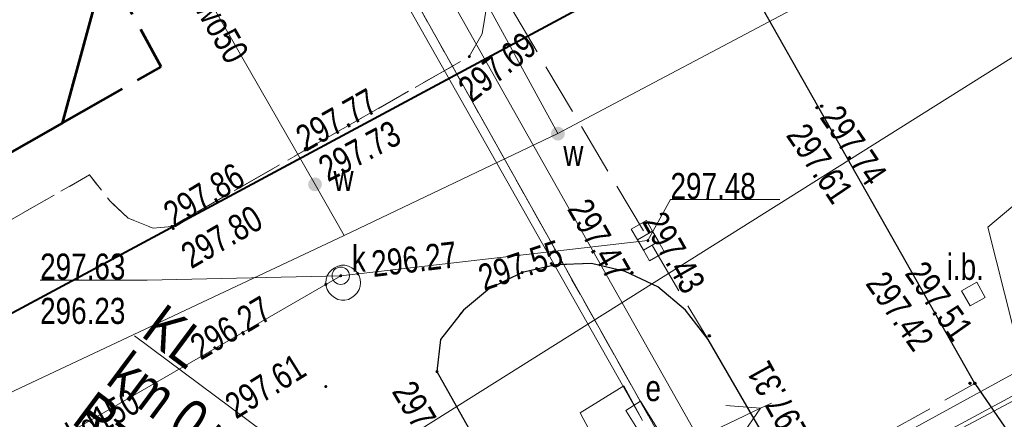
# Model space of a CAD drawing. Header units: metres. Extents: x 7437415 to 7437762, y 5556624 to 5556902.
# Tile 35 of 41: x 7437663 to 7437691, y 5556780 to 5556792. Entities that reach past the tile are written whole.
import ezdxf

# ---------------------------------------------------------------- set-up
doc = ezdxf.new("R2010")
doc.units = ezdxf.units.M
doc.header["$MEASUREMENT"] = 0
for name, pattern in [('EGBU01-500', [1, 0.5, -0.5]), ('KTCR02-500', [1.5, 1, -0.5]), ('KTJZ01-500', [2, 1.5, -0.5]), ('mz2.0_0.5', [2.5, 2, -0.5])]:
    doc.linetypes.add(name, pattern=pattern)
doc.layers.get('0').update_dxf_attribs({"color": 250, "lineweight": 5})
for name, color, linetype, lineweight in [('D_opis trasy', 7, 'Continuous', 13), ('EGBB01', 250, 'Continuous', 5), ('EGBD03', 250, 'Continuous', 5), ('EGBU01', 250, 'Continuous', 5), ('inna budowla (punkt)', 7, 'Continuous', 5), ('inna budowla (punkt)-Atr17', 7, 'Continuous', 5), ('komora podziemna - przewód kanalizacyjny (powierzchnia)', 7, 'Continuous', 5), ('kratka ściekowa (punkt)', 7, 'Continuous', 5), ('KTCR02', 250, 'Continuous', 5), ('KTJZ01', 250, 'Continuous', 5), ('KTKR01', 250, 'Continuous', 5), ('MPZP', 250, 'Continuous', 5), ('nawis - blok budynku (powierzchnia)', 7, 'Continuous', 5), ('przewód elektroenergetyczny (linia)', 7, 'Continuous', 5), ('przewód elektroenergetyczny niskiego napięcia (linia) - symbol', 7, 'Continuous', 5), ('przewód kanalizacyjny (linia)', 7, 'Continuous', 5), ('przewód kanalizacyjny (linia)-Atr1', 7, 'Continuous', 5), ('przewód wodociągowy (linia)', 7, 'Continuous', 5), ('przewód wodociągowy (linia)-Atr1', 7, 'Continuous', 5), ('punkt o określonej wysokości (sieć kanalizacyjna)', 7, 'Continuous', 5), ('punkt o określonej wysokości (sieć kanalizacyjna)-Atr2', 7, 'Continuous', 5), ('punkt o określonej wysokości (sieć kanalizacyjna)-Atr3', 7, 'Continuous', 5), ('punkt wysokościowy naturalny', 7, 'Continuous', 5), ('punkt wysokościowy sztuczny', 7, 'Continuous', 5), ('RTPW01', 250, 'Continuous', 5), ('RTPW02', 250, 'Continuous', 5), ('rzedne dla projektanta', 250, 'Continuous', 5), ('SUPE_01', 250, 'Continuous', 5), ('SUPG_01', 250, 'Continuous', 5), ('SUPT_01', 250, 'Continuous', 5), ('SUPW_01', 250, 'Continuous', 5), ('SUUS25_W', 250, 'Continuous', 5), ('szafa elektroenergetyczna (punkt)', 7, 'Continuous', 5), ('szafa elektroenergetyczna (punkt)-Atr17', 7, 'Continuous', 5), ('właz okrągły - siec kanalizacyjna (punkt)', 7, 'Continuous', 5), ('właz okrągły - siec kanalizacyjna (punkt)-Atr17', 7, 'Continuous', 5), ('zasuwa - siec wodociągowa (punkt)', 7, 'Continuous', 5), ('zasuwa - siec wodociągowa (punkt)-Atr17', 7, 'Continuous', 5)]:
    doc.layers.add(name, color=color, linetype=linetype, lineweight=lineweight)
doc.styles.get("Standard").update_dxf_attribs({"font": 'txt.shx', "width": 0.75})
doc.styles.add('Style-Arial Narrow', font='ARIALN.TTF')
doc.linetypes.add('KTOK05_01-500', pattern='A,3.75,[13,dgnlstyle-rozp_2015.shx,S=0.002778,R=0,X=0,Y=0],3.75', length=7.5)

# ---------------------------------------------------------------- blocks, each defined once
blk = doc.blocks.new('IB12')
at = {"color": 0, "linetype": 'Continuous', "lineweight": 13, "ltscale": 10}
for p, q in [((-2.5, -2.5), (-2.5, 2.5)), ((-2.5, 2.5), (2.5, 2.5)), ((2.5, -2.5), (2.5, 2.5)), ((-2.5, -2.5), (2.5, -2.5))]:
    blk.add_line(p, q, dxfattribs=at)
blk = doc.blocks.new('PE04')
at = {"color": 0, "linetype": 'Continuous', "lineweight": 13, "ltscale": 10}
for p, q in [((46.5, 0), (37.84, 5)), ((6.5, 0), (0, 0)), ((6.5, 0), (16.5, 0)), ((16.5, 0), (26.5, 0)), ((26.5, 0), (36.5, 0)), ((36.5, 0), (46.5, 0)), ((46.5, 0), (37.84, -5)), ((46.5, 0), (50, 0))]:
    blk.add_line(p, q, dxfattribs=at)
blk = doc.blocks.new('US18')
at = {"color": 0, "linetype": 'Continuous', "lineweight": 13, "ltscale": 10}
for p, q in [((-5, -2.5), (-5, 2.5)), ((-5, 2.5), (5, 2.5)), ((5, -2.5), (5, 2.5)), ((-5, -2.5), (5, -2.5))]:
    blk.add_line(p, q, dxfattribs=at)
blk = doc.blocks.new('US22')
at = {"color": 0, "linetype": 'Continuous', "lineweight": 13, "ltscale": 10}
blk.add_circle((0, 0), 2.5, dxfattribs=at)
blk = doc.blocks.new('PW01')
at = {"layer": 'punkt wysokościowy naturalny', "linetype": 'Continuous', "lineweight": 13}
h = blk.add_hatch(color=0, dxfattribs=at)
edge = h.paths.add_edge_path()
edge.add_arc((0, 0), 0.45, 0, 360)
blk = doc.blocks.new('US05')
at = {"color": 0, "linetype": 'Continuous', "lineweight": 13, "ltscale": 10}
for p, q in [((-5.25, -2.5), (-5.25, 2.5)), ((-5.25, 2.5), (-1.75, 2.5)), ((-1.75, -2.5), (-1.75, 2.5)), ((-1.75, 2.5), (1.75, 2.5)), ((1.75, -2.5), (1.75, 2.5)), ((1.75, 2.5), (5.25, 2.5)), ((5.25, -2.5), (5.25, 2.5)), ((-5.25, -2.5), (-1.75, -2.5)), ((-1.75, -2.5), (1.75, -2.5)), ((1.75, -2.5), (5.25, -2.5))]:
    blk.add_line(p, q, dxfattribs=at)
blk = doc.blocks.new('US25')
at = {"linetype": 'Continuous', "lineweight": 0, "ltscale": 10}
h = blk.add_hatch(color=0, dxfattribs=at)
edge = h.paths.add_edge_path()
edge.add_arc((0, 0), 2, 0, 360)
blk = doc.blocks.new('PW02')
at = {"layer": 'punkt wysokościowy sztuczny', "linetype": 'Continuous', "lineweight": 13}
h = blk.add_hatch(color=0, dxfattribs=at)
edge = h.paths.add_edge_path()
edge.add_arc((0, 0), 0.45, 0, 360)
blk = doc.blocks.new('SUUS25')
at = {"layer": 'SUUS25_W', "linetype": 'Continuous', "lineweight": 0}
h = blk.add_hatch(color=250, dxfattribs=at)
edge = h.paths.add_edge_path()
edge.add_arc((0, 0), 0.2, 0, 360)

msp = doc.modelspace()

# ---------------------------------------------------------------- linework, layer by layer
at = {"layer": 'D_opis trasy', "flags": 128}
msp.add_lwpolyline([(7437684.009, 5556769.397), (7437666.301, 5556782.59)], dxfattribs=at)
at = {"layer": 'EGBB01', "color": 7, "linetype": 'Continuous', "lineweight": 53, "flags": 128}
for points in [[(7437665.47, 5556793.29), (7437664.22, 5556788.71)], [(7437664.22, 5556788.71), (7437655.78, 5556783.9)]]:
    msp.add_lwpolyline(points, dxfattribs=at)
at = {"layer": 'EGBD03', "color": 96, "linetype": 'Continuous', "lineweight": 13, "flags": 128}
for points in [[(7437669.449, 5556801.068), (7437683.04, 5556776.81)], [(7437683.04, 5556776.81), (7437717.56, 5556795.74)]]:
    msp.add_lwpolyline(points, dxfattribs=at)
at = {"layer": 'EGBU01', "color": 96, "linetype": 'EGBU01-500', "lineweight": 13, "flags": 128}
for points in [[(7437683.04, 5556776.81), (7437669.449, 5556801.068)], [(7437669.449, 5556801.068), (7437683.04, 5556776.81)]]:
    msp.add_lwpolyline(points, dxfattribs=at)
at = {"layer": 'komora podziemna - przewód kanalizacyjny (powierzchnia)', "color": 36, "linetype": 'Continuous', "lineweight": 13, "flags": 128}
msp.add_lwpolyline([(7437672.81, 5556784.12), (7437672.8, 5556784.02), (7437672.77, 5556783.92), (7437672.71, 5556783.83), (7437672.64, 5556783.75), (7437672.56, 5556783.69), (7437672.46, 5556783.64), (7437672.36, 5556783.62), (7437672.26, 5556783.62), (7437672.16, 5556783.64), (7437672.06, 5556783.69), (7437671.98, 5556783.75), (7437671.91, 5556783.83), (7437671.85, 5556783.92), (7437671.82, 5556784.02), (7437671.81, 5556784.12), (7437671.82, 5556784.22), (7437671.85, 5556784.32), (7437671.91, 5556784.41), (7437671.98, 5556784.49), (7437672.06, 5556784.55), (7437672.16, 5556784.6), (7437672.26, 5556784.62), (7437672.36, 5556784.62), (7437672.46, 5556784.6), (7437672.56, 5556784.55), (7437672.64, 5556784.49), (7437672.71, 5556784.41), (7437672.77, 5556784.32), (7437672.8, 5556784.22), (7437672.81, 5556784.12)], close=True, dxfattribs=at)
at = {"layer": 'KTCR02', "color": 7, "linetype": 'KTCR02-500', "lineweight": 13, "flags": 128}
msp.add_lwpolyline([(7437665.291, 5556798.891), (7437663.064, 5556797.724), (7437663.35, 5556797.22), (7437665.47, 5556793.29), (7437664.22, 5556788.71), (7437658.92, 5556785.68), (7437659.73, 5556784.21), (7437665.01, 5556787.22), (7437665.59, 5556786.48), (7437666.12, 5556785.98), (7437666.84, 5556785.69), (7437667.38, 5556785.74), (7437675.94, 5556790.63), (7437676.31, 5556791.28), (7437676.47, 5556792.28), (7437676.39, 5556793.29), (7437676.08, 5556794.25), (7437675.56, 5556795.12), (7437674.87, 5556795.84), (7437674.02, 5556796.41), (7437673.06, 5556796.76), (7437672.05, 5556796.87), (7437671.05, 5556796.77), (7437670.13, 5556796.38), (7437667.55, 5556794.96), (7437665.291, 5556798.891)], close=True, dxfattribs=at)
at = {"layer": 'KTJZ01', "color": 7, "linetype": 'KTJZ01-500', "lineweight": 13, "flags": 128}
msp.add_lwpolyline([(7437487.24, 5556665.88), (7437500.01, 5556668.65), (7437509.93, 5556671.34), (7437514.81, 5556672.66), (7437528.54, 5556677.57), (7437546.18, 5556685.08), (7437562.31, 5556693.39), (7437575.78, 5556700.17), (7437584.6, 5556705.2), (7437599.33, 5556712.79), (7437607.41, 5556717.03), (7437624.22, 5556725.75), (7437636.91, 5556731.79), (7437639.91, 5556733.3), (7437648.13, 5556737.1), (7437664.08, 5556744.94), (7437674.41, 5556750.47), (7437695.47, 5556762.01), (7437726.23, 5556778.98), (7437745.592, 5556790.579), (7437740.524, 5556799.89), (7437726.071, 5556794.065), (7437721.424, 5556793.261), (7437718.653, 5556793.684), (7437716.454, 5556794.853), (7437714.78, 5556796.65), (7437713.44, 5556798.18), (7437704.05, 5556814.76), (7437696.46, 5556806.77), (7437698.53, 5556806.84), (7437700.74, 5556806.26), (7437702.79, 5556804.94), (7437704.06, 5556803.16), (7437709.44, 5556793.77), (7437711.44, 5556790.12), (7437712.13, 5556787.63), (7437712.21, 5556785.35), (7437711.59, 5556783.66), (7437709.87, 5556781.76), (7437701.28, 5556777.09), (7437699.42, 5556776.48), (7437697.78, 5556776.19), (7437695.76, 5556776.41), (7437693.65, 5556777.51), (7437692.09, 5556778.89), (7437690.49, 5556781.22), (7437685.25, 5556778.28), (7437686.1, 5556775.03), (7437686.085, 5556773.72), (7437685.81, 5556772.51), (7437685.3, 5556771.32), (7437684.475, 5556769.98), (7437683.43, 5556768.68), (7437682.12, 5556767.23), (7437680.52, 5556765.9), (7437679.609, 5556765.424), (7437667.4, 5556758.73), (7437656.58, 5556752.94), (7437646.03, 5556747.24), (7437635.04, 5556741.31), (7437625.46, 5556735.97), (7437617.31, 5556731.03), (7437610.73, 5556727.32), (7437599.83, 5556721.28), (7437592.56, 5556717.41), (7437581.48, 5556711.39), (7437572.19, 5556706.38), (7437570.63, 5556705.57), (7437559.43, 5556699.57), (7437555.27, 5556697.37), (7437547.58, 5556693.6), (7437542.1, 5556690.99), (7437536.78, 5556688.64), (7437527.13, 5556684.56), (7437524.75, 5556685.69), (7437522.99, 5556687.15), (7437521.44, 5556689.45), (7437520.46, 5556691.39), (7437515.43, 5556689.51), (7437516.09, 5556686.202), (7437515.98, 5556684.5), (7437514.73, 5556681.38), (7437513.55, 5556680.28), (7437512.1, 5556679.32), (7437507.87, 5556678.13), (7437498.81, 5556675.82), (7437492.9, 5556674.29)], dxfattribs=at)
msp.add_lwpolyline([(7437651.362, 5556791.595), (7437643.343, 5556787.396), (7437648.19, 5556778.92), (7437655.57, 5556765.98), (7437663.42, 5556770.45), (7437676.91, 5556778.17), (7437675.01, 5556781.56), (7437675.11, 5556782.48), (7437675.77, 5556783.33), (7437676.52, 5556783.95), (7437677.46, 5556784.41), (7437678.43, 5556784.63), (7437679.46, 5556784.67), (7437680.43, 5556784.44), (7437681.37, 5556784), (7437682.16, 5556783.33), (7437682.81, 5556782.48), (7437676.39, 5556793.29), (7437676.47, 5556792.28), (7437676.31, 5556791.28), (7437675.94, 5556790.63), (7437669.49, 5556786.95), (7437667.38, 5556785.74), (7437666.84, 5556785.69), (7437666.12, 5556785.98), (7437665.59, 5556786.48), (7437665.01, 5556787.22), (7437659.73, 5556784.21), (7437660.45, 5556782.43), (7437660.37, 5556781.39), (7437659.91, 5556780.53), (7437659.17, 5556779.86), (7437658.32, 5556779.31), (7437657.39, 5556778.94), (7437656.43, 5556778.75), (7437655.43, 5556778.78), (7437654.49, 5556779.27), (7437654.02, 5556779.96), (7437653.79, 5556780.41), (7437650.9, 5556787.87), (7437650.22, 5556789.76), (7437651.87, 5556790.71), (7437651.362, 5556791.595)], close=True, dxfattribs=at)
at = {"layer": 'KTKR01', "color": 7, "linetype": 'Continuous', "lineweight": 30, "flags": 128}
for points in [[(7437690.49, 5556781.22), (7437684.4, 5556791.98), (7437683.5, 5556794.35), (7437683.35, 5556796.48), (7437684.07, 5556798.75), (7437685.41, 5556800.61), (7437687.18, 5556802.04), (7437694.04, 5556805.91), (7437696.46, 5556806.77), (7437698.53, 5556806.84), (7437700.74, 5556806.26), (7437702.79, 5556804.94), (7437704.06, 5556803.16), (7437709.44, 5556793.77)], [(7437690.49, 5556781.22), (7437692.09, 5556778.89), (7437693.65, 5556777.51), (7437695.76, 5556776.41), (7437697.78, 5556776.19), (7437699.42, 5556776.48), (7437701.28, 5556777.09), (7437709.87, 5556781.76), (7437711.59, 5556783.66), (7437712.21, 5556785.35), (7437712.13, 5556787.63), (7437711.44, 5556790.12), (7437709.44, 5556793.77)], [(7437685.25, 5556778.28), (7437682.81, 5556782.48), (7437682.16, 5556783.33), (7437681.37, 5556784), (7437680.43, 5556784.44), (7437679.46, 5556784.67), (7437678.43, 5556784.63), (7437677.46, 5556784.41), (7437676.52, 5556783.95), (7437675.77, 5556783.33), (7437675.11, 5556782.48), (7437675.01, 5556781.56), (7437676.91, 5556778.17), (7437663.42, 5556770.45), (7437655.57, 5556765.98), (7437650.54, 5556774.83), (7437648.19, 5556778.92), (7437643.343, 5556787.396)]]:
    msp.add_lwpolyline(points, dxfattribs=at)
at = {"layer": 'MPZP', "color": 212, "linetype": 'KTOK05_01-500', "lineweight": 40, "flags": 128}
msp.add_lwpolyline([(7437480.35, 5556702.039), (7437498.164, 5556705.138), (7437519.727, 5556710.673), (7437570.307, 5556733.919), (7437638.513, 5556770.222), (7437729.943, 5556819.329)], dxfattribs=at)
at = {"layer": 'nawis - blok budynku (powierzchnia)', "color": 7, "linetype": 'mz2.0_0.5', "lineweight": 53, "flags": 128}
msp.add_lwpolyline([(7437664.22, 5556788.71), (7437667.07, 5556790.33), (7437665.47, 5556793.29), (7437664.22, 5556788.71)], close=True, dxfattribs=at)
at = {"layer": 'przewód elektroenergetyczny (linia)', "color": 1, "linetype": 'Continuous', "lineweight": 13, "flags": 128}
for points in [[(7437669.175, 5556800.924), (7437680.92, 5556780.15)], [(7437680.12, 5556778.51), (7437679.13, 5556780.37), (7437680.39, 5556781.15), (7437680.92, 5556780.15)]]:
    msp.add_lwpolyline(points, dxfattribs=at)
at = {"layer": 'przewód kanalizacyjny (linia)', "color": 36, "linetype": 'Continuous', "lineweight": 13, "flags": 128}
msp.add_lwpolyline([(7437645.528, 5556788.539), (7437649.82, 5556781.43), (7437658.19, 5556776.21), (7437672.24, 5556784.32), (7437681.08, 5556785.33)], dxfattribs=at)
at = {"layer": 'przewód wodociągowy (linia)', "color": 5, "linetype": 'Continuous', "lineweight": 13, "flags": 128}
msp.add_lwpolyline([(7437672.34, 5556785.48), (7437671.5, 5556786.95), (7437664.8, 5556798.633)], dxfattribs=at)
at = {"layer": 'punkt o określonej wysokości (sieć kanalizacyjna)-Atr2', "color": 7, "flags": 128}
for points in [[(7437681.08, 5556785.33), (7437681.73, 5556786.51), (7437684.876, 5556786.51)], [(7437672.24, 5556784.32), (7437666.67, 5556784.19), (7437663.588, 5556784.19)]]:
    msp.add_lwpolyline(points, dxfattribs=at)
at = {"layer": 'rzedne dla projektanta', "color": 7, "linetype": 'Continuous', "lineweight": 40}
for centre in [(7437685.95, 5556789.16), (7437686.08, 5556789.2), (7437680.62, 5556784.41), (7437682.85, 5556782.59), (7437690.35, 5556781.22), (7437690.49, 5556781.22)]:
    msp.add_circle(centre, 0.0225, dxfattribs=at)
at = {"layer": 'SUPE_01', "color": 1, "linetype": 'Continuous', "lineweight": 13, "flags": 128}
for points in [[(7437670.79, 5556800.48), (7437682.36, 5556779.95), (7437681.168, 5556779.647)], [(7437682.36, 5556779.95), (7437684.24, 5556776.8), (7437692.06, 5556780.97), (7437690.86, 5556785.72), (7437695.24, 5556789.39), (7437696.68, 5556787.2), (7437700.07, 5556789.23)]]:
    msp.add_lwpolyline(points, dxfattribs=at)
at = {"layer": 'SUPG_01', "color": 52, "linetype": 'Continuous', "lineweight": 13, "flags": 128}
msp.add_lwpolyline([(7437732.989, 5556813.733), (7437728.61, 5556811.05), (7437696.05, 5556793.43), (7437665.38, 5556774.15), (7437624.73, 5556752.297)], dxfattribs=at)
at = {"layer": 'SUPT_01', "color": 30, "linetype": 'Continuous', "lineweight": 13, "flags": 128}
msp.add_lwpolyline([(7437624.834, 5556744.449), (7437654.2, 5556760.54), (7437665.43, 5556766.7), (7437672.97, 5556770.83), (7437672.97, 5556770.83), (7437705.49, 5556788.37), (7437705.49, 5556788.37), (7437729.04, 5556801.46), (7437729.04, 5556801.46), (7437737.403, 5556805.623)], dxfattribs=at)
at = {"layer": 'SUPW_01', "color": 5, "linetype": 'Continuous', "lineweight": 13}
msp.add_line((7437678.49, 5556788.41), (7437699.03, 5556799.31), dxfattribs=at)
at = {"layer": 'SUPW_01', "color": 5, "linetype": 'Continuous', "lineweight": 13, "flags": 128}
msp.add_lwpolyline([(7437624.519, 5556762.969), (7437672.34, 5556785.48), (7437678.49, 5556788.41), (7437671.106, 5556801.936)], dxfattribs=at)

# ---------------------------------------------------------------- block references
at = {"layer": 'inna budowla (punkt)', "color": 7, "linetype": 'Continuous', "lineweight": 13, "xscale": 0.1, "yscale": 0.1, "zscale": 0.1, "rotation": 29.671}
msp.add_blockref('IB12', (7437690.45, 5556783.79), dxfattribs=at)
at = {"layer": 'kratka ściekowa (punkt)', "color": 7, "linetype": 'Continuous', "lineweight": 13, "xscale": 0.1, "yscale": 0.1, "zscale": 0.1, "rotation": 299.687}
msp.add_blockref('US05', (7437681.08, 5556785.33), dxfattribs=at)
at = {"layer": 'przewód elektroenergetyczny niskiego napięcia (linia) - symbol', "color": 1, "linetype": 'Continuous', "lineweight": 13, "xscale": 0.1, "yscale": 0.1, "zscale": 0.1, "rotation": 25.386}
msp.add_blockref('PE04', (7437680.12, 5556778.51), dxfattribs=at)
at = {"layer": 'punkt o określonej wysokości (sieć kanalizacyjna)', "color": 7, "linetype": 'Continuous', "lineweight": 13, "xscale": 0.1, "yscale": 0.1, "zscale": 0.1}
for p in [(7437681.08, 5556785.33), (7437672.24, 5556784.32), (7437672.73, 5556784.38), (7437671.81, 5556784.07)]:
    msp.add_blockref('PW01', p, dxfattribs=at)
at = {"layer": 'RTPW02', "color": 7, "linetype": 'Continuous', "lineweight": 13, "xscale": 0.1, "yscale": 0.1, "zscale": 0.1}
for p in [(7437675.94, 5556790.63), (7437671.22, 5556787.98), (7437671.22, 5556787.94), (7437667.38, 5556785.74), (7437667.42, 5556785.68), (7437677.46, 5556784.41), (7437675.01, 5556781.56), (7437671.81, 5556781.13)]:
    msp.add_blockref('PW02', p, dxfattribs=at)
at = {"layer": 'SUUS25_W', "color": 7, "linetype": 'Continuous', "lineweight": 0}
msp.add_blockref('SUUS25', (7437678.49, 5556788.41), dxfattribs=at)
at = {"layer": 'szafa elektroenergetyczna (punkt)', "color": 7, "linetype": 'Continuous', "lineweight": 13, "xscale": 0.1, "yscale": 0.1, "zscale": 0.1, "rotation": 301.54}
msp.add_blockref('US18', (7437680.92, 5556780.15), dxfattribs=at)
at = {"layer": 'właz okrągły - siec kanalizacyjna (punkt)', "color": 7, "linetype": 'Continuous', "lineweight": 13, "xscale": 0.1, "yscale": 0.1, "zscale": 0.1}
msp.add_blockref('US22', (7437672.24, 5556784.32), dxfattribs=at)
at = {"layer": 'zasuwa - siec wodociągowa (punkt)', "color": 7, "linetype": 'Continuous', "lineweight": 13, "xscale": 0.1, "yscale": 0.1, "zscale": 0.1}
msp.add_blockref('US25', (7437671.5, 5556786.95), dxfattribs=at)

# ---------------------------------------------------------------- texts
at = {"layer": 'D_opis trasy', "char_height": 1.2, "rotation": 323.3118, "style": 'Style-Arial Narrow'}
for s, insert, attachment_point, line_spacing_factor in [('KL\\Pkm 0+187.52', (7437666.303, 5556782.392), 4, 0.85), ('R=-16.00m', (7437670.295, 5556776.481), 6, 0.35)]:
    msp.add_mtext(s, dxfattribs=dict(at, insert=insert, attachment_point=attachment_point, line_spacing_factor=line_spacing_factor))
at = {"layer": 'inna budowla (punkt)-Atr17', "color": 7, "insert": (7437689.68, 5556784.19), "char_height": 0.75, "attachment_point": 7, "line_spacing_factor": 0.6}
msp.add_mtext('\\FWORKING_1250;\\H1x;\\W0.8;i.b.', dxfattribs=at)
at = {"layer": 'przewód kanalizacyjny (linia)-Atr1', "color": 36, "insert": (7437664.452, 5556779.682), "char_height": 0.75, "attachment_point": 4, "rotation": 29.994, "line_spacing_factor": 0.6}
msp.add_mtext('\\FWORKING_1250;\\H1x;\\W0.8;kd150', dxfattribs=at)
at = {"layer": 'przewód wodociągowy (linia)-Atr1', "color": 5, "insert": (7437668.342, 5556792.208), "char_height": 0.75, "attachment_point": 4, "rotation": 299.834, "line_spacing_factor": 0.6}
msp.add_mtext('\\FWORKING_1250;\\H1x;\\W0.8;wo50', dxfattribs=at)
at = {"layer": 'punkt o określonej wysokości (sieć kanalizacyjna)-Atr2', "color": 36, "char_height": 0.75, "attachment_point": 7, "line_spacing_factor": 0.6}
for s, insert in [('\\FWORKING_1250;\\H1x;\\W0.8;297.48', (7437681.73, 5556786.518)), ('\\FWORKING_1250;\\H1x;\\W0.8;297.63', (7437663.588, 5556784.198))]:
    msp.add_mtext(s, dxfattribs=dict(at, insert=insert))
for insert, rotation in [((7437673.179, 5556784.272), 6.694), ((7437668.217, 5556781.865), 30.65)]:
    msp.add_mtext('\\FWORKING_1250;\\H1x;\\W0.8;296.27', dxfattribs=dict(at, insert=insert, rotation=rotation))
at = {"layer": 'punkt o określonej wysokości (sieć kanalizacyjna)-Atr3', "color": 36, "insert": (7437663.588, 5556782.923), "char_height": 0.75, "attachment_point": 7, "line_spacing_factor": 0.6}
msp.add_mtext('\\FWORKING_1250;\\H1x;\\W0.8;296.23', dxfattribs=at)
at = {"layer": 'RTPW01', "color": 7, "linetype": 'Continuous', "lineweight": 13, "char_height": 0.75, "attachment_point": 7, "line_spacing_factor": 0.6}
for s, insert, rotation in [('\\FWORKING_1250;\\H1x;\\W0.8;297.69', (7437676.014, 5556789.273), 38.136), ('\\FWORKING_1250;\\H1x;\\W0.8;297.77', (7437671.243, 5556787.873), 29.585), ('\\FWORKING_1250;\\H1x;\\W0.8;297.73', (7437671.878, 5556786.999), 28.04), ('\\FWORKING_1250;\\H1x;\\W0.8;297.86', (7437667.45, 5556785.686), 31.212), ('\\FWORKING_1250;\\H1x;\\W0.8;297.80', (7437667.945, 5556784.494), 30.081), ('\\FWORKING_1250;\\H1x;\\W0.8;297.55', (7437676.369, 5556783.873), 18.363), ('\\FWORKING_1250;\\H1x;\\W0.8;297.61', (7437669.232, 5556780.168), 31.982), ('\\FWORKING_1250;\\H1x;\\W0.8;297.56', (7437673.685, 5556780.982), 300.743)]:
    msp.add_mtext(s, dxfattribs=dict(at, insert=insert, rotation=rotation))
at = {"layer": 'rzedne dla projektanta', "color": 7, "linetype": 'Continuous', "lineweight": 0, "char_height": 0.75, "attachment_point": 7, "line_spacing_factor": 0.6}
for s, insert, rotation in [('\\FWORKING_1250;\\H1x;\\W0.8; 297.74', (7437685.873, 5556789.06), 304.0283), ('\\FWORKING_1250;\\H1x;\\W0.8; 297.61', (7437684.903, 5556788.539), 304.0283), ('\\FWORKING_1250;\\H1x;\\W0.8; 297.47', (7437678.624, 5556786.433), 299.6006), ('\\FWORKING_1250;\\H1x;\\W0.8; 297.43', (7437680.781, 5556786.062), 299.6006), ('\\FWORKING_1250;\\H1x;\\W0.8; 297.51', (7437688.316, 5556784.556), 305.1794), ('\\FWORKING_1250;\\H1x;\\W0.8; 297.42', (7437687.186, 5556784.266), 305.1794), ('\\FWORKING_1250;\\H1x;\\W0.8; 297.31', (7437685.854, 5556779.593), 118.9033)]:
    msp.add_mtext(s, dxfattribs=dict(at, insert=insert, rotation=rotation))
at = {"layer": 'SUUS25_W', "color": 7, "linetype": 'Continuous', "lineweight": 13, "insert": (7437678.646, 5556787.483), "char_height": 0.75, "attachment_point": 7, "line_spacing_factor": 0.6}
msp.add_mtext('\\FWORKING;\\H1x;\\W0.8;w', dxfattribs=at)
at = {"layer": 'szafa elektroenergetyczna (punkt)-Atr17', "color": 7, "insert": (7437681.01, 5556780.7), "char_height": 0.75, "attachment_point": 7, "line_spacing_factor": 0.6}
msp.add_mtext('\\FWORKING_1250;\\H1x;\\W0.8;e', dxfattribs=at)
at = {"layer": 'właz okrągły - siec kanalizacyjna (punkt)-Atr17', "color": 7, "insert": (7437672.56, 5556784.44), "char_height": 0.75, "attachment_point": 7, "line_spacing_factor": 0.6}
msp.add_mtext('\\FWORKING_1250;\\H1x;\\W0.8;k', dxfattribs=at)
at = {"layer": 'zasuwa - siec wodociągowa (punkt)-Atr17', "color": 7, "insert": (7437672.03, 5556786.76), "char_height": 0.75, "attachment_point": 7, "line_spacing_factor": 0.6}
msp.add_mtext('\\FWORKING_1250;\\H1x;\\W0.8;w', dxfattribs=at)

doc.saveas('drawing.dxf')
